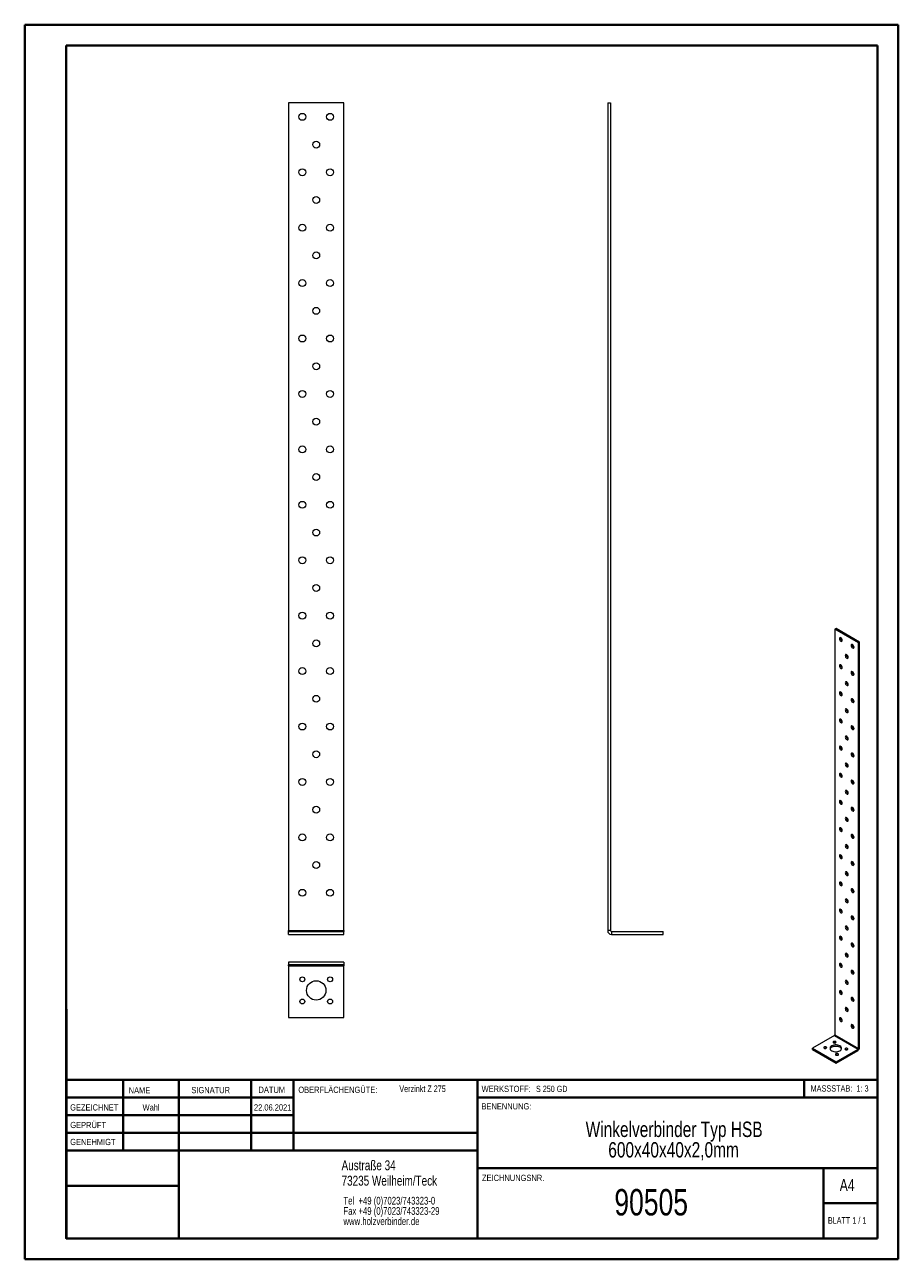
# Model space of a CAD drawing. Header units: millimetres. Extents: x 0 to 210, y 0 to 297.
import ezdxf

# ---------------------------------------------------------------- set-up
doc = ezdxf.new("R2010")
doc.units = ezdxf.units.MM
doc.styles.add('SLDTEXTSTYLE0', font='TXT', dxfattribs={"width": 0.75})
doc.styles.add('SLDTEXTSTYLE1', font='TXT', dxfattribs={"width": 0.681818})
doc.styles.add('SLDTEXTSTYLE2', font='TXT', dxfattribs={"width": 0.7})
doc.styles.add('SLDTEXTSTYLE3', font='TXT', dxfattribs={"width": 0.6875})

# ---------------------------------------------------------------- blocks, each defined once
blk = doc.blocks.new('SW_NOTE_0')
at = {"color": 0, "linetype": 'Continuous', "lineweight": 0, "char_height": 1.8521, "attachment_point": 1, "style": 'SLDTEXTSTYLE0'}
for s, insert in [('Tel  +49 (0)7023/743323-0', (0, 2.39)), ('Fax +49 (0)7023/743323-29', (0, -0.08)), ('www.holzverbinder.de', (0, -2.55))]:
    blk.add_mtext(s, dxfattribs=dict(at, insert=insert))
blk = doc.blocks.new('SW_NOTE_1')
at = {"color": 0, "linetype": 'Continuous', "lineweight": 0, "char_height": 3.7042, "attachment_point": 2, "style": 'SLDTEXTSTYLE0'}
for s, insert in [('Winkelverbinder Typ HSB', (28.82, 4.77)), ('600x40x40x2,0mm', (28.69, -0.16))]:
    blk.add_mtext(s, dxfattribs=dict(at, insert=insert))

msp = doc.modelspace()

# ---------------------------------------------------------------- linework, layer by layer
at = {"color": 7, "linetype": 'Continuous', "lineweight": 40}
for p, q in [((0.08, 0.21), (0.08, 297.21)), ((0.08, 297.21), (210.08, 297.21)), ((210.08, 0.21), (210.08, 297.21)), ((210.08, 292.21), (210.08, 297.21)), ((10.08, 292.21), (205.08, 292.21)), ((10.08, 5.21), (10.08, 292.21)), ((205.08, 5.21), (205.08, 292.21)), ((10.11, 60.37), (10.11, 5.12)), ((205.08, 43.37), (10.11, 43.37)), ((23.71, 43.37), (23.71, 26.37)), ((37.1, 43.37), (37.1, 5.12)), ((54.51, 43.37), (54.51, 26.37)), ((64.71, 26.37), (64.71, 43.37)), ((108.91, 43.37), (108.91, 5.12)), ((187.47, 39.12), (187.47, 43.37)), ((64.71, 39.1), (10.11, 39.1)), ((205.08, 39.12), (108.91, 39.12)), ((64.71, 34.87), (10.11, 34.87)), ((108.91, 30.62), (10.11, 30.62)), ((108.91, 26.37), (10.11, 26.37)), ((108.91, 22.12), (205.08, 22.12)), ((192.08, 5.21), (192.08, 22.21)), ((37.1, 17.87), (10.11, 17.87)), ((10.11, 13.71), (10.08, 13.71)), ((205.08, 13.71), (192.08, 13.71)), ((10.11, 9.46), (10.08, 9.46)), ((10.08, 5.21), (205.08, 5.21)), ((205.08, 5.21), (180.99, 5.21)), ((0.08, 0.21), (210.08, 0.21))]:
    msp.add_line(p, q, dxfattribs=at)
at = {"color": 7, "linetype": 'Continuous', "lineweight": 15}
for p, q in [((63.48, 278.38), (63.48, 79.29)), ((76.82, 278.38), (63.48, 278.38)), ((76.82, 79.29), (76.82, 278.38)), ((140.22, 278.38), (140.22, 79.29)), ((140.22, 278.38), (140.88, 278.38)), ((140.88, 278.38), (140.88, 79.29)), ((195.13, 151.93), (194.84, 151.77)), ((200.5, 148.5), (194.84, 151.77)), ((194.84, 151.77), (194.84, 54.23)), ((200.78, 148.67), (195.13, 151.93)), ((200.78, 148.67), (200.5, 148.5)), ((200.5, 50.96), (200.5, 148.5)), ((200.78, 51.13), (200.78, 148.67)), ((63.48, 79.29), (76.82, 79.29)), ((63.48, 79.05), (63.48, 79.29)), ((63.48, 78.38), (63.48, 79.05)), ((63.48, 79.05), (76.82, 79.05)), ((63.48, 78.38), (76.82, 78.38)), ((76.82, 79.29), (76.82, 79.05)), ((76.82, 78.38), (76.82, 79.05)), ((140.88, 79.29), (140.22, 79.29)), ((141.13, 79.05), (141.13, 78.38)), ((141.13, 79.05), (153.55, 79.05)), ((141.13, 78.38), (153.55, 78.38)), ((153.55, 78.38), (153.55, 79.05)), ((76.82, 71.73), (63.48, 71.73)), ((63.48, 71.73), (63.48, 71.07)), ((76.82, 71.73), (76.82, 71.07)), ((76.82, 71.07), (63.48, 71.07)), ((63.48, 70.82), (63.48, 71.07)), ((63.48, 70.82), (76.82, 70.82)), ((63.48, 70.82), (63.48, 58.4)), ((76.82, 71.07), (76.82, 70.82)), ((76.82, 58.4), (76.82, 70.82)), ((63.48, 58.4), (76.82, 58.4)), ((194.74, 54.05), (189.47, 51.01)), ((194.74, 54.05), (200.4, 50.78)), ((194.84, 54.23), (200.5, 50.96)), ((189.47, 50.68), (189.47, 51.01)), ((189.47, 51.01), (195.13, 47.74)), ((189.47, 50.68), (195.13, 47.42)), ((195.13, 47.74), (200.4, 50.78)), ((200.4, 50.46), (200.4, 50.78)), ((200.78, 51.13), (200.5, 50.96)), ((195.13, 47.42), (200.4, 50.46)), ((195.13, 47.42), (195.13, 47.74))]:
    msp.add_line(p, q, dxfattribs=at)
at = {"color": 7, "linetype": 'Continuous', "lineweight": 0}
for p, q in [((64.71, 39.12), (10.11, 39.12)), ((23.71, 5.21), (23.71, 5.12)), ((54.51, 5.21), (54.51, 5.12))]:
    msp.add_line(p, q, dxfattribs=at)
at = {"color": 7, "linetype": 'Continuous', "lineweight": 15, "flags": 128}
for points in [[(196.61, 149.11), (196.59, 149.29), (196.51, 149.46), (196.39, 149.62), (196.26, 149.73), (196.12, 149.77), (196.01, 149.75), (195.93, 149.66), (195.91, 149.52), (195.93, 149.35), (196.01, 149.17), (196.12, 149.02), (196.26, 148.91), (196.39, 148.86), (196.51, 148.89), (196.59, 148.97), (196.61, 149.11)], [(198.03, 145.03), (198, 145.2), (197.92, 145.38), (197.81, 145.54), (197.67, 145.64), (197.54, 145.69), (197.42, 145.67), (197.35, 145.58), (197.32, 145.44), (197.35, 145.27), (197.42, 145.09), (197.54, 144.94), (197.67, 144.83), (197.81, 144.78), (197.92, 144.8), (198, 144.89), (198.03, 145.03)], [(199.44, 147.48), (199.41, 147.65), (199.34, 147.83), (199.22, 147.99), (199.09, 148.09), (198.95, 148.14), (198.84, 148.12), (198.76, 148.03), (198.73, 147.89), (198.76, 147.72), (198.84, 147.54), (198.95, 147.39), (199.09, 147.28), (199.22, 147.23), (199.34, 147.25), (199.41, 147.34), (199.44, 147.48)], [(196.61, 142.58), (196.59, 142.75), (196.51, 142.93), (196.39, 143.09), (196.26, 143.19), (196.12, 143.24), (196.01, 143.22), (195.93, 143.13), (195.91, 142.99), (195.93, 142.82), (196.01, 142.64), (196.12, 142.49), (196.26, 142.38), (196.39, 142.33), (196.51, 142.35), (196.59, 142.44), (196.61, 142.58)], [(199.44, 140.95), (199.41, 141.12), (199.34, 141.3), (199.22, 141.45), (199.09, 141.56), (198.95, 141.61), (198.84, 141.59), (198.76, 141.5), (198.73, 141.36), (198.76, 141.19), (198.84, 141.01), (198.95, 140.85), (199.09, 140.75), (199.22, 140.7), (199.34, 140.72), (199.41, 140.81), (199.44, 140.95)], [(196.61, 136.05), (196.59, 136.22), (196.51, 136.4), (196.39, 136.55), (196.26, 136.66), (196.12, 136.71), (196.01, 136.69), (195.93, 136.6), (195.91, 136.46), (195.93, 136.29), (196.01, 136.11), (196.12, 135.96), (196.26, 135.85), (196.39, 135.8), (196.51, 135.82), (196.59, 135.91), (196.61, 136.05)], [(198.03, 138.5), (198, 138.67), (197.92, 138.85), (197.81, 139), (197.67, 139.11), (197.54, 139.16), (197.42, 139.14), (197.35, 139.05), (197.32, 138.91), (197.35, 138.74), (197.42, 138.56), (197.54, 138.41), (197.67, 138.3), (197.81, 138.25), (197.92, 138.27), (198, 138.36), (198.03, 138.5)], [(199.44, 134.42), (199.41, 134.59), (199.34, 134.77), (199.22, 134.92), (199.09, 135.03), (198.95, 135.08), (198.84, 135.05), (198.76, 134.97), (198.73, 134.83), (198.76, 134.65), (198.84, 134.48), (198.95, 134.32), (199.09, 134.21), (199.22, 134.17), (199.34, 134.19), (199.41, 134.28), (199.44, 134.42)], [(198.03, 131.97), (198, 132.14), (197.92, 132.32), (197.81, 132.47), (197.67, 132.58), (197.54, 132.63), (197.42, 132.6), (197.35, 132.52), (197.32, 132.38), (197.35, 132.2), (197.42, 132.03), (197.54, 131.87), (197.67, 131.76), (197.81, 131.72), (197.92, 131.74), (198, 131.83), (198.03, 131.97)], [(196.61, 129.52), (196.59, 129.69), (196.51, 129.87), (196.39, 130.02), (196.26, 130.13), (196.12, 130.18), (196.01, 130.16), (195.93, 130.07), (195.91, 129.93), (195.93, 129.75), (196.01, 129.58), (196.12, 129.42), (196.26, 129.31), (196.39, 129.27), (196.51, 129.29), (196.59, 129.38), (196.61, 129.52)], [(199.44, 127.89), (199.41, 128.06), (199.34, 128.23), (199.22, 128.39), (199.09, 128.5), (198.95, 128.54), (198.84, 128.52), (198.76, 128.43), (198.73, 128.29), (198.76, 128.12), (198.84, 127.94), (198.95, 127.79), (199.09, 127.68), (199.22, 127.63), (199.34, 127.66), (199.41, 127.74), (199.44, 127.89)], [(198.03, 125.44), (198, 125.61), (197.92, 125.78), (197.81, 125.94), (197.67, 126.05), (197.54, 126.09), (197.42, 126.07), (197.35, 125.98), (197.32, 125.84), (197.35, 125.67), (197.42, 125.5), (197.54, 125.34), (197.67, 125.23), (197.81, 125.18), (197.92, 125.21), (198, 125.29), (198.03, 125.44)], [(196.61, 122.99), (196.59, 123.16), (196.51, 123.33), (196.39, 123.49), (196.26, 123.6), (196.12, 123.64), (196.01, 123.62), (195.93, 123.53), (195.91, 123.39), (195.93, 123.22), (196.01, 123.05), (196.12, 122.89), (196.26, 122.78), (196.39, 122.73), (196.51, 122.76), (196.59, 122.84), (196.61, 122.99)], [(199.44, 121.35), (199.41, 121.52), (199.34, 121.7), (199.22, 121.86), (199.09, 121.97), (198.95, 122.01), (198.84, 121.99), (198.76, 121.9), (198.73, 121.76), (198.76, 121.59), (198.84, 121.41), (198.95, 121.26), (199.09, 121.15), (199.22, 121.1), (199.34, 121.12), (199.41, 121.21), (199.44, 121.35)], [(198.03, 118.9), (198, 119.07), (197.92, 119.25), (197.81, 119.41), (197.67, 119.52), (197.54, 119.56), (197.42, 119.54), (197.35, 119.45), (197.32, 119.31), (197.35, 119.14), (197.42, 118.96), (197.54, 118.81), (197.67, 118.7), (197.81, 118.65), (197.92, 118.67), (198, 118.76), (198.03, 118.9)], [(196.61, 116.45), (196.59, 116.63), (196.51, 116.8), (196.39, 116.96), (196.26, 117.07), (196.12, 117.11), (196.01, 117.09), (195.93, 117), (195.91, 116.86), (195.93, 116.69), (196.01, 116.51), (196.12, 116.36), (196.26, 116.25), (196.39, 116.2), (196.51, 116.22), (196.59, 116.31), (196.61, 116.45)], [(198.03, 112.37), (198, 112.54), (197.92, 112.72), (197.81, 112.87), (197.67, 112.98), (197.54, 113.03), (197.42, 113.01), (197.35, 112.92), (197.32, 112.78), (197.35, 112.61), (197.42, 112.43), (197.54, 112.28), (197.67, 112.17), (197.81, 112.12), (197.92, 112.14), (198, 112.23), (198.03, 112.37)], [(199.44, 114.82), (199.41, 114.99), (199.34, 115.17), (199.22, 115.32), (199.09, 115.43), (198.95, 115.48), (198.84, 115.46), (198.76, 115.37), (198.73, 115.23), (198.76, 115.06), (198.84, 114.88), (198.95, 114.73), (199.09, 114.62), (199.22, 114.57), (199.34, 114.59), (199.41, 114.68), (199.44, 114.82)], [(196.61, 109.92), (196.59, 110.09), (196.51, 110.27), (196.39, 110.42), (196.26, 110.53), (196.12, 110.58), (196.01, 110.56), (195.93, 110.47), (195.91, 110.33), (195.93, 110.16), (196.01, 109.98), (196.12, 109.83), (196.26, 109.72), (196.39, 109.67), (196.51, 109.69), (196.59, 109.78), (196.61, 109.92)], [(199.44, 108.29), (199.41, 108.46), (199.34, 108.64), (199.22, 108.79), (199.09, 108.9), (198.95, 108.95), (198.84, 108.93), (198.76, 108.84), (198.73, 108.7), (198.76, 108.52), (198.84, 108.35), (198.95, 108.19), (199.09, 108.08), (199.22, 108.04), (199.34, 108.06), (199.41, 108.15), (199.44, 108.29)], [(196.61, 103.39), (196.59, 103.56), (196.51, 103.74), (196.39, 103.89), (196.26, 104), (196.12, 104.05), (196.01, 104.03), (195.93, 103.94), (195.91, 103.8), (195.93, 103.63), (196.01, 103.45), (196.12, 103.29), (196.26, 103.18), (196.39, 103.14), (196.51, 103.16), (196.59, 103.25), (196.61, 103.39)], [(198.03, 105.84), (198, 106.01), (197.92, 106.19), (197.81, 106.34), (197.67, 106.45), (197.54, 106.5), (197.42, 106.48), (197.35, 106.39), (197.32, 106.25), (197.35, 106.07), (197.42, 105.9), (197.54, 105.74), (197.67, 105.63), (197.81, 105.59), (197.92, 105.61), (198, 105.7), (198.03, 105.84)], [(199.44, 101.76), (199.41, 101.93), (199.34, 102.1), (199.22, 102.26), (199.09, 102.37), (198.95, 102.42), (198.84, 102.39), (198.76, 102.3), (198.73, 102.16), (198.76, 101.99), (198.84, 101.82), (198.95, 101.66), (199.09, 101.55), (199.22, 101.5), (199.34, 101.53), (199.41, 101.62), (199.44, 101.76)], [(198.03, 99.31), (198, 99.48), (197.92, 99.65), (197.81, 99.81), (197.67, 99.92), (197.54, 99.97), (197.42, 99.94), (197.35, 99.85), (197.32, 99.71), (197.35, 99.54), (197.42, 99.37), (197.54, 99.21), (197.67, 99.1), (197.81, 99.05), (197.92, 99.08), (198, 99.17), (198.03, 99.31)], [(196.61, 96.86), (196.59, 97.03), (196.51, 97.2), (196.39, 97.36), (196.26, 97.47), (196.12, 97.52), (196.01, 97.49), (195.93, 97.41), (195.91, 97.26), (195.93, 97.09), (196.01, 96.92), (196.12, 96.76), (196.26, 96.65), (196.39, 96.61), (196.51, 96.63), (196.59, 96.72), (196.61, 96.86)], [(199.44, 95.22), (199.41, 95.4), (199.34, 95.57), (199.22, 95.73), (199.09, 95.84), (198.95, 95.88), (198.84, 95.86), (198.76, 95.77), (198.73, 95.63), (198.76, 95.46), (198.84, 95.28), (198.95, 95.13), (199.09, 95.02), (199.22, 94.97), (199.34, 94.99), (199.41, 95.08), (199.44, 95.22)], [(198.03, 92.77), (198, 92.95), (197.92, 93.12), (197.81, 93.28), (197.67, 93.39), (197.54, 93.43), (197.42, 93.41), (197.35, 93.32), (197.32, 93.18), (197.35, 93.01), (197.42, 92.83), (197.54, 92.68), (197.67, 92.57), (197.81, 92.52), (197.92, 92.54), (198, 92.63), (198.03, 92.77)], [(196.61, 90.32), (196.59, 90.5), (196.51, 90.67), (196.39, 90.83), (196.26, 90.94), (196.12, 90.98), (196.01, 90.96), (195.93, 90.87), (195.91, 90.73), (195.93, 90.56), (196.01, 90.38), (196.12, 90.23), (196.26, 90.12), (196.39, 90.07), (196.51, 90.1), (196.59, 90.18), (196.61, 90.32)], [(199.44, 88.69), (199.41, 88.86), (199.34, 89.04), (199.22, 89.19), (199.09, 89.3), (198.95, 89.35), (198.84, 89.33), (198.76, 89.24), (198.73, 89.1), (198.76, 88.93), (198.84, 88.75), (198.95, 88.6), (199.09, 88.49), (199.22, 88.44), (199.34, 88.46), (199.41, 88.55), (199.44, 88.69)], [(198.03, 86.24), (198, 86.41), (197.92, 86.59), (197.81, 86.74), (197.67, 86.85), (197.54, 86.9), (197.42, 86.88), (197.35, 86.79), (197.32, 86.65), (197.35, 86.48), (197.42, 86.3), (197.54, 86.15), (197.67, 86.04), (197.81, 85.99), (197.92, 86.01), (198, 86.1), (198.03, 86.24)], [(196.61, 83.79), (196.59, 83.96), (196.51, 84.14), (196.39, 84.29), (196.26, 84.4), (196.12, 84.45), (196.01, 84.43), (195.93, 84.34), (195.91, 84.2), (195.93, 84.03), (196.01, 83.85), (196.12, 83.7), (196.26, 83.59), (196.39, 83.54), (196.51, 83.56), (196.59, 83.65), (196.61, 83.79)], [(198.03, 79.71), (198, 79.88), (197.92, 80.06), (197.81, 80.21), (197.67, 80.32), (197.54, 80.37), (197.42, 80.35), (197.35, 80.26), (197.32, 80.12), (197.35, 79.95), (197.42, 79.77), (197.54, 79.61), (197.67, 79.5), (197.81, 79.46), (197.92, 79.48), (198, 79.57), (198.03, 79.71)], [(199.44, 82.16), (199.41, 82.33), (199.34, 82.51), (199.22, 82.66), (199.09, 82.77), (198.95, 82.82), (198.84, 82.8), (198.76, 82.71), (198.73, 82.57), (198.76, 82.4), (198.84, 82.22), (198.95, 82.06), (199.09, 81.95), (199.22, 81.91), (199.34, 81.93), (199.41, 82.02), (199.44, 82.16)], [(196.61, 77.26), (196.59, 77.43), (196.51, 77.61), (196.39, 77.76), (196.26, 77.87), (196.12, 77.92), (196.01, 77.9), (195.93, 77.81), (195.91, 77.67), (195.93, 77.5), (196.01, 77.32), (196.12, 77.16), (196.26, 77.06), (196.39, 77.01), (196.51, 77.03), (196.59, 77.12), (196.61, 77.26)], [(199.44, 75.63), (199.41, 75.8), (199.34, 75.97), (199.22, 76.13), (199.09, 76.24), (198.95, 76.29), (198.84, 76.26), (198.76, 76.18), (198.73, 76.03), (198.76, 75.86), (198.84, 75.69), (198.95, 75.53), (199.09, 75.42), (199.22, 75.38), (199.34, 75.4), (199.41, 75.49), (199.44, 75.63)], [(196.61, 70.73), (196.59, 70.9), (196.51, 71.08), (196.39, 71.23), (196.26, 71.34), (196.12, 71.39), (196.01, 71.36), (195.93, 71.28), (195.91, 71.14), (195.93, 70.96), (196.01, 70.79), (196.12, 70.63), (196.26, 70.52), (196.39, 70.48), (196.51, 70.5), (196.59, 70.59), (196.61, 70.73)], [(198.03, 73.18), (198, 73.35), (197.92, 73.53), (197.81, 73.68), (197.67, 73.79), (197.54, 73.84), (197.42, 73.81), (197.35, 73.73), (197.32, 73.58), (197.35, 73.41), (197.42, 73.24), (197.54, 73.08), (197.67, 72.97), (197.81, 72.93), (197.92, 72.95), (198, 73.04), (198.03, 73.18)], [(199.44, 69.09), (199.41, 69.27), (199.34, 69.44), (199.22, 69.6), (199.09, 69.71), (198.95, 69.75), (198.84, 69.73), (198.76, 69.64), (198.73, 69.5), (198.76, 69.33), (198.84, 69.15), (198.95, 69), (199.09, 68.89), (199.22, 68.84), (199.34, 68.87), (199.41, 68.95), (199.44, 69.09)], [(198.03, 66.64), (198, 66.82), (197.92, 66.99), (197.81, 67.15), (197.67, 67.26), (197.54, 67.3), (197.42, 67.28), (197.35, 67.19), (197.32, 67.05), (197.35, 66.88), (197.42, 66.7), (197.54, 66.55), (197.67, 66.44), (197.81, 66.39), (197.92, 66.42), (198, 66.5), (198.03, 66.64)], [(196.61, 64.19), (196.59, 64.37), (196.51, 64.54), (196.39, 64.7), (196.26, 64.81), (196.12, 64.85), (196.01, 64.83), (195.93, 64.74), (195.91, 64.6), (195.93, 64.43), (196.01, 64.25), (196.12, 64.1), (196.26, 63.99), (196.39, 63.94), (196.51, 63.97), (196.59, 64.05), (196.61, 64.19)], [(199.44, 62.56), (199.41, 62.73), (199.34, 62.91), (199.22, 63.07), (199.09, 63.17), (198.95, 63.22), (198.84, 63.2), (198.76, 63.11), (198.73, 62.97), (198.76, 62.8), (198.84, 62.62), (198.95, 62.47), (199.09, 62.36), (199.22, 62.31), (199.34, 62.33), (199.41, 62.42), (199.44, 62.56)], [(198.03, 60.11), (198, 60.28), (197.92, 60.46), (197.81, 60.62), (197.67, 60.72), (197.54, 60.77), (197.42, 60.75), (197.35, 60.66), (197.32, 60.52), (197.35, 60.35), (197.42, 60.17), (197.54, 60.02), (197.67, 59.91), (197.81, 59.86), (197.92, 59.88), (198, 59.97), (198.03, 60.11)], [(196.61, 57.66), (196.59, 57.83), (196.51, 58.01), (196.39, 58.17), (196.26, 58.27), (196.12, 58.32), (196.01, 58.3), (195.93, 58.21), (195.91, 58.07), (195.93, 57.9), (196.01, 57.72), (196.12, 57.57), (196.26, 57.46), (196.39, 57.41), (196.51, 57.43), (196.59, 57.52), (196.61, 57.66)], [(199.44, 56.03), (199.41, 56.2), (199.34, 56.38), (199.22, 56.53), (199.09, 56.64), (198.95, 56.69), (198.84, 56.67), (198.76, 56.58), (198.73, 56.44), (198.76, 56.27), (198.84, 56.09), (198.95, 55.93), (199.09, 55.83), (199.22, 55.78), (199.34, 55.8), (199.41, 55.89), (199.44, 56.03)], [(192.76, 50.98), (192.84, 51.05), (192.87, 51.13), (192.84, 51.21), (192.76, 51.28), (192.65, 51.32), (192.51, 51.34), (192.37, 51.32), (192.26, 51.28), (192.18, 51.21), (192.15, 51.13), (192.18, 51.05), (192.26, 50.98), (192.37, 50.94), (192.51, 50.92), (192.65, 50.94), (192.76, 50.98)], [(196.05, 50.4), (196.24, 50.54), (196.38, 50.7), (196.45, 50.88), (196.45, 51.06), (196.38, 51.23), (196.24, 51.4), (196.05, 51.54), (195.8, 51.65), (195.52, 51.73), (195.21, 51.77), (194.9, 51.77), (194.59, 51.73), (194.31, 51.65), (194.07, 51.54), (193.87, 51.4), (193.74, 51.23), (193.67, 51.06), (193.67, 50.88), (193.74, 50.7), (193.87, 50.54), (194.07, 50.4), (194.31, 50.28), (194.59, 50.2), (194.9, 50.16), (195.21, 50.16), (195.52, 50.2), (195.8, 50.28), (196.05, 50.4)], [(196.43, 50.8), (196.38, 50.91), (196.24, 51.07), (196.05, 51.21), (195.8, 51.32), (195.52, 51.4), (195.21, 51.44), (194.9, 51.44), (194.59, 51.4), (194.31, 51.32), (194.07, 51.21), (193.87, 51.07), (193.74, 50.91), (193.69, 50.8)], [(195.03, 52.29), (195.1, 52.36), (195.13, 52.44), (195.1, 52.52), (195.03, 52.58), (194.91, 52.63), (194.77, 52.64), (194.64, 52.63), (194.52, 52.58), (194.44, 52.52), (194.42, 52.44), (194.44, 52.36), (194.52, 52.29), (194.64, 52.25), (194.77, 52.23), (194.91, 52.25), (195.03, 52.29)], [(197.86, 50.66), (197.93, 50.72), (197.96, 50.8), (197.93, 50.88), (197.86, 50.95), (197.74, 50.99), (197.6, 51.01), (197.47, 50.99), (197.35, 50.95), (197.27, 50.88), (197.24, 50.8), (197.27, 50.72), (197.35, 50.66), (197.47, 50.61), (197.6, 50.6), (197.74, 50.61), (197.86, 50.66)], [(195.59, 49.35), (195.67, 49.42), (195.7, 49.5), (195.67, 49.58), (195.59, 49.64), (195.48, 49.69), (195.34, 49.7), (195.2, 49.69), (195.09, 49.64), (195.01, 49.58), (194.98, 49.5), (195.01, 49.42), (195.09, 49.35), (195.2, 49.31), (195.34, 49.29), (195.48, 49.31), (195.59, 49.35)]]:
    msp.add_lwpolyline(points, dxfattribs=at)
at = {"color": 7, "linetype": 'Continuous', "lineweight": 15}
for centre, radius in [((66.82, 275.05), 0.833), ((73.48, 275.05), 0.833), ((70.15, 268.38), 0.833), ((66.82, 261.72), 0.833), ((73.48, 261.72), 0.833), ((70.15, 255.05), 0.833), ((66.82, 248.38), 0.833), ((73.48, 248.38), 0.833), ((70.15, 241.72), 0.833), ((66.82, 235.05), 0.833), ((73.48, 235.05), 0.833), ((70.15, 228.38), 0.833), ((66.82, 221.72), 0.833), ((73.48, 221.72), 0.833), ((70.15, 215.05), 0.833), ((66.82, 208.38), 0.833), ((73.48, 208.38), 0.833), ((70.15, 201.72), 0.833), ((66.82, 195.05), 0.833), ((73.48, 195.05), 0.833), ((70.15, 188.38), 0.833), ((66.82, 181.72), 0.833), ((73.48, 181.72), 0.833), ((70.15, 175.05), 0.833), ((66.82, 168.38), 0.833), ((73.48, 168.38), 0.833), ((70.15, 161.72), 0.833), ((66.82, 155.05), 0.833), ((73.48, 155.05), 0.833), ((70.15, 148.38), 0.833), ((66.82, 141.72), 0.833), ((73.48, 141.72), 0.833), ((70.15, 135.05), 0.833), ((66.82, 128.38), 0.833), ((73.48, 128.38), 0.833), ((70.15, 121.72), 0.833), ((66.82, 115.05), 0.833), ((73.48, 115.05), 0.833), ((70.15, 108.38), 0.833), ((66.82, 101.72), 0.833), ((73.48, 101.72), 0.833), ((70.15, 95.05), 0.833), ((66.82, 88.38), 0.833), ((73.48, 88.38), 0.833), ((66.82, 67.57), 0.597), ((70.15, 64.9), 2.33), ((73.48, 67.57), 0.597), ((66.82, 62.23), 0.597), ((73.48, 62.23), 0.597)]:
    msp.add_circle(centre, radius, dxfattribs=at)
for centre, radius, start, end in [((196.88, 149.68), 0.694, 173.5768, 246.4179), ((198.3, 145.6), 0.694, 173.5768, 246.4179), ((199.71, 148.05), 0.694, 173.5768, 246.4179), ((196.88, 143.15), 0.694, 173.5768, 246.4179), ((199.71, 141.51), 0.694, 173.5768, 246.4179), ((196.88, 136.62), 0.694, 173.5768, 246.4179), ((198.3, 139.07), 0.694, 173.5768, 246.4179), ((199.71, 134.98), 0.694, 173.5768, 246.4179), ((198.3, 132.53), 0.694, 173.5768, 246.4179), ((196.88, 130.08), 0.694, 173.5768, 246.4179), ((199.71, 128.45), 0.694, 173.5768, 246.4179), ((198.3, 126), 0.694, 173.5768, 246.4179), ((196.88, 123.55), 0.694, 173.5768, 246.4179), ((199.71, 121.92), 0.694, 173.5768, 246.4179), ((198.3, 119.47), 0.694, 173.5768, 246.4179), ((196.88, 117.02), 0.694, 173.5768, 246.4179), ((198.3, 112.94), 0.694, 173.5768, 246.4179), ((199.71, 115.39), 0.694, 173.5768, 246.4179), ((196.88, 110.49), 0.694, 173.5768, 246.4179), ((199.71, 108.85), 0.694, 173.5768, 246.4179), ((196.88, 103.95), 0.694, 173.5768, 246.4179), ((198.3, 106.4), 0.694, 173.5768, 246.4179), ((199.71, 102.32), 0.694, 173.5768, 246.4179), ((198.3, 99.87), 0.694, 173.5768, 246.4179), ((196.88, 97.42), 0.694, 173.5768, 246.4179), ((199.71, 95.79), 0.694, 173.5768, 246.4179), ((198.3, 93.34), 0.694, 173.5768, 246.4179), ((196.88, 90.89), 0.694, 173.5768, 246.4179), ((199.71, 89.26), 0.694, 173.5768, 246.4179), ((198.3, 86.81), 0.694, 173.5768, 246.4179), ((196.88, 84.36), 0.694, 173.5768, 246.4179), ((198.3, 80.27), 0.694, 173.5768, 246.4179), ((199.71, 82.72), 0.694, 173.5768, 246.4179), ((141.13, 79.29), 0.912, 180, 270), ((141.13, 79.29), 0.246, 180, 270), ((196.88, 77.82), 0.694, 173.5768, 246.4179), ((199.71, 76.19), 0.694, 173.5768, 246.4179), ((196.88, 71.29), 0.694, 173.5768, 246.4179), ((198.3, 73.74), 0.694, 173.5768, 246.4179), ((199.71, 69.66), 0.694, 173.5768, 246.4179), ((198.3, 67.21), 0.694, 173.5768, 246.4179), ((196.88, 64.76), 0.694, 173.5768, 246.4179), ((199.71, 63.13), 0.694, 173.5768, 246.4179), ((198.3, 60.68), 0.694, 173.5768, 246.4179), ((196.88, 58.23), 0.694, 173.5768, 246.4179), ((199.71, 56.59), 0.694, 173.5768, 246.4179), ((194.62, 54.24), 0.226, 302.6055, 357.3945), ((192.51, 50.44), 0.567, 67.2381, 112.7619), ((194.77, 51.75), 0.567, 67.2381, 112.7619), ((197.6, 50.12), 0.567, 67.2381, 112.7619), ((199.94, 51.17), 0.841, 302.6055, 357.3945), ((200.28, 50.97), 0.226, 302.6055, 357.3945), ((195.34, 48.81), 0.567, 67.2381, 112.7619)]:
    msp.add_arc(centre, radius, start, end, dxfattribs=at)

# ---------------------------------------------------------------- block references
at = {"color": 7, "linetype": 'Continuous', "lineweight": 0}
for name, p in [('SW_NOTE_1', (127.37, 28.57)), ('SW_NOTE_0', (76.7, 12.85))]:
    msp.add_blockref(name, p, dxfattribs=at)

# ---------------------------------------------------------------- texts
for s, insert, char_height, attachment_point, style in [('NAME', (25.07, 41.62), 1.5, 1, 'SLDTEXTSTYLE0'), ('SIGNATUR', (40.14, 41.68), 1.5, 1, 'SLDTEXTSTYLE0'), ('DATUM', (56.28, 41.74), 1.5, 1, 'SLDTEXTSTYLE0'), ('OBERFLÄCHENGÜTE:', (65.86, 41.74), 1.5, 1, 'SLDTEXTSTYLE0'), ('Verzinkt Z 275', (90.14, 42.03), 1.5875, 1, 'SLDTEXTSTYLE0'), ('WERKSTOFF:', (109.91, 41.96), 1.5, 1, 'SLDTEXTSTYLE0'), ('S 250 GD', (122.99, 41.96), 1.5, 1, 'SLDTEXTSTYLE3'), ('MASSSTAB:  1: 3', (188.99, 42.07), 1.5, 1, 'SLDTEXTSTYLE2'), ('GEZEICHNET', (11, 37.51), 1.5, 1, 'SLDTEXTSTYLE0'), ('Wahl', (30.46, 37.5), 1.499, 2, 'SLDTEXTSTYLE0'), ('22.06.2021', (59.69, 37.5), 1.499, 2, 'SLDTEXTSTYLE0'), ('BENENNUNG:', (109.88, 37.77), 1.5, 1, 'SLDTEXTSTYLE0'), ('GEPRÜFT', (11.03, 33.28), 1.5, 1, 'SLDTEXTSTYLE0'), ('GENEHMIGT', (11.02, 29.19), 1.5, 1, 'SLDTEXTSTYLE0'), ('Austraße 34', (76.25, 24.02), 2.3813, 1, 'SLDTEXTSTYLE0'), ('73235 Weilheim/Teck', (76.25, 20.32), 2.3813, 1, 'SLDTEXTSTYLE0'), ('ZEICHNUNGSNR.', (110, 20.55), 1.5, 1, 'SLDTEXTSTYLE0'), ('A4', (196, 19.52), 2.91, 1, 'SLDTEXTSTYLE0'), ('90505', (150.68, 17.12), 6.35, 2, 'SLDTEXTSTYLE0'), ('BLATT 1 / 1', (193.16, 10.36), 1.5875, 1, 'SLDTEXTSTYLE1')]:
    msp.add_mtext(s, dxfattribs=dict(at, insert=insert, char_height=char_height, attachment_point=attachment_point, style=style))

doc.saveas('drawing.dxf')
